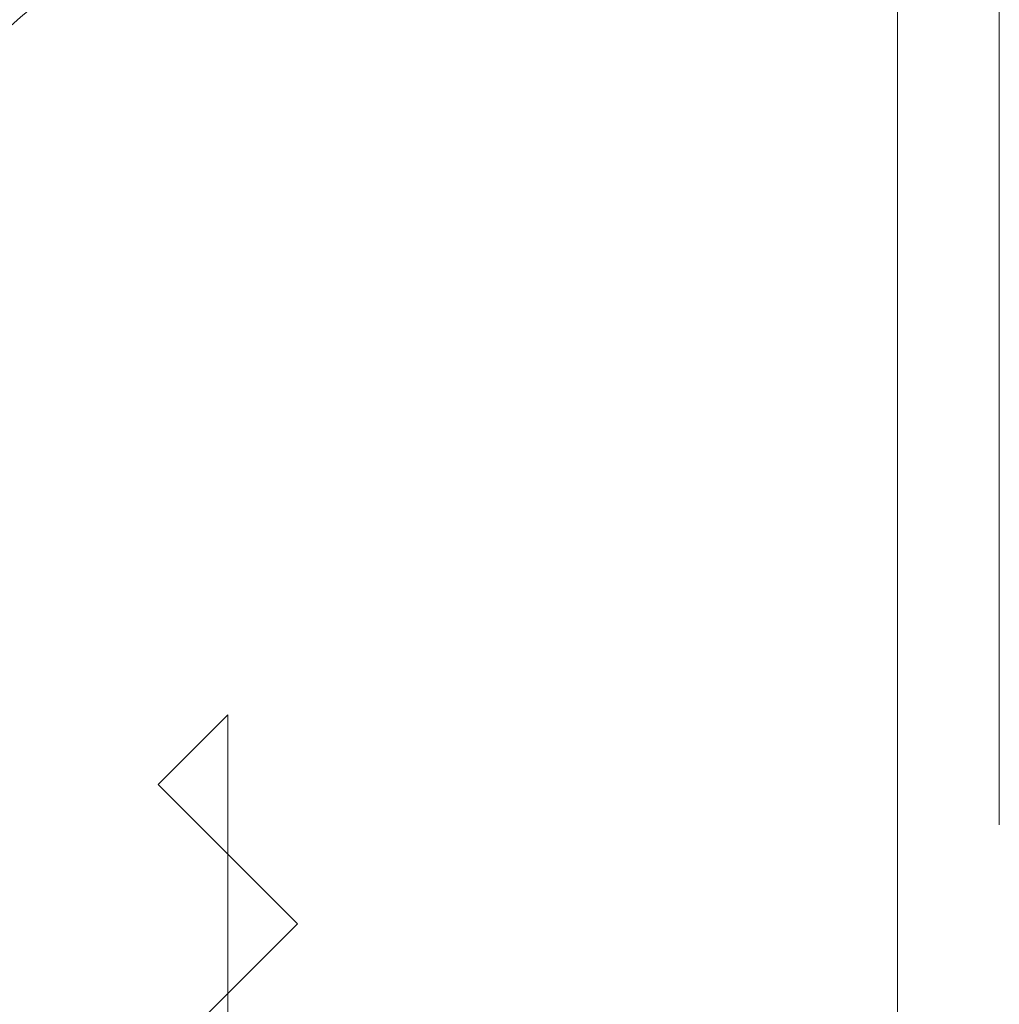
# Model space of a CAD drawing. Extents: x 2820 to 91013, y 1478 to 38178.
# Tile 122 of 182: x 37019 to 37517, y 34230 to 34729. Entities that reach past the tile are written whole.
import ezdxf

# ---------------------------------------------------------------- set-up
doc = ezdxf.new("R2010")
doc.units = 0
doc.header["$LTSCALE"] = 50
doc.linetypes.add('Onderlegger 2e verdieping$0$stramien', pattern=[22.225, 12.7, -3.175, 3.175, -3.175])
doc.layers.get('0').update_dxf_attribs({"linetype": 'CONTINUOUS'})
for name, color, linetype, lineweight in [('Onderlegger 2e verdieping$0$A-DETL-GENF', 8, 'CONTINUOUS', 18), ('Onderlegger 2e verdieping$0$A-DOOR', 8, 'CONTINUOUS', 25), ('Onderlegger 2e verdieping$0$A-GENM', 8, 'CONTINUOUS', 18), ('Onderlegger 2e verdieping$0$S-GRID', 8, 'CONTINUOUS', 18)]:
    doc.layers.add(name, color=color, linetype=linetype, lineweight=lineweight)

# ---------------------------------------------------------------- blocks, each defined once
blk = doc.blocks.new('Onderlegger 2e verdieping$0$32_KA_hout_67-114-enkele_deur_met dorpel - H630d-V137-Plotview 2e Verdieping - schaal 1 op 100')
at = {"layer": 'Onderlegger 2e verdieping$0$A-DETL-GENF'}
for p, q in [((0, 212.13), (-35.36, 176.78)), ((0, -212.13), (0, 212.13)), ((-35.36, 176.78), (35.36, 106.07)), ((35.36, 106.07), (-35.36, 35.36))]:
    blk.add_line(p, q, dxfattribs=at)
at = {"layer": 'Onderlegger 2e verdieping$0$A-GENM'}
blk.add_line((339.89, 52), (339.89, 732), dxfattribs=at)
blk.add_arc((339.89, 52), 680, 90, 180, dxfattribs=at)
blk = doc.blocks.new('Onderlegger 2e verdieping')
at = {"layer": 'Onderlegger 2e verdieping$0$S-GRID', "linetype": 'Onderlegger 2e verdieping$0$stramien'}
blk.add_line((37516.6, 37178.2), (37516.6, 1478.2), dxfattribs=at)
at = {"layer": 'Onderlegger 2e verdieping$0$A-DOOR'}
blk.add_blockref('Onderlegger 2e verdieping$0$32_KA_hout_67-114-enkele_deur_met dorpel - H630d-V137-Plotview 2e Verdieping - schaal 1 op 100', (37124.95, 34164.45), dxfattribs=at)

msp = doc.modelspace()

# ---------------------------------------------------------------- block references
msp.add_blockref('Onderlegger 2e verdieping', (0, 0))

doc.saveas('drawing.dxf')
